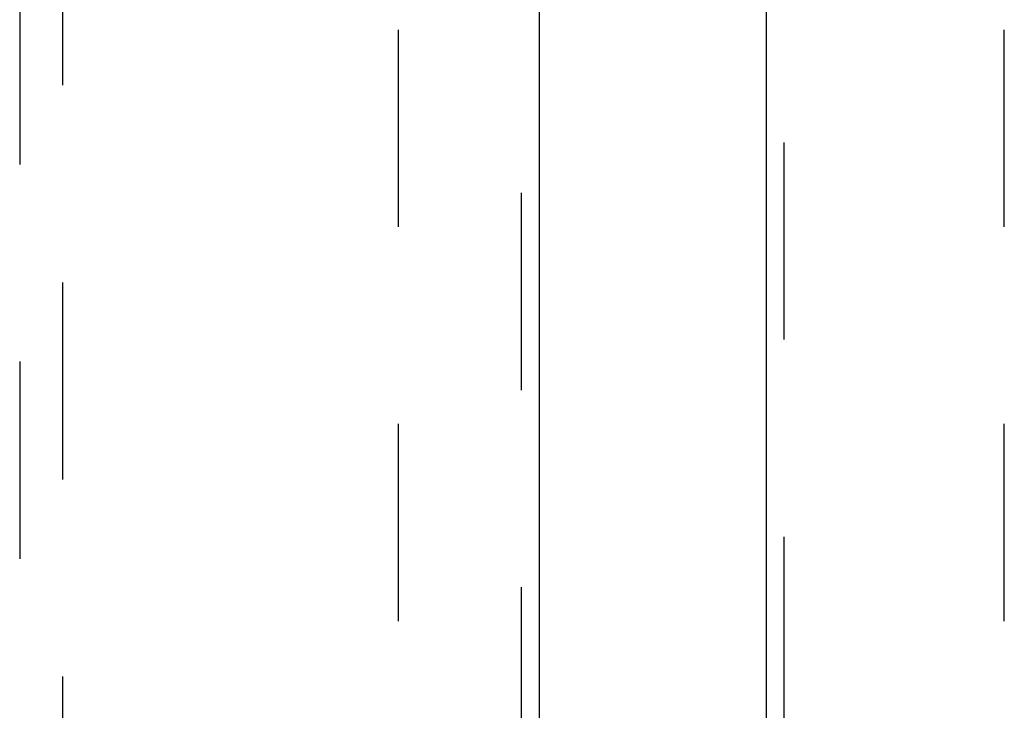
# Model space of a CAD drawing. Header units: inches. Extents: x 0 to 207, y 0 to 134.
# Tile 54 of 78: x 67.56 to 73.25, y 70.06 to 74.04. Entities that reach past the tile are written whole.
import ezdxf

# ---------------------------------------------------------------- set-up
doc = ezdxf.new("R2010")
doc.units = ezdxf.units.IN
doc.header["$LTSCALE"] = 11.383625
doc.header["$MEASUREMENT"] = 0
doc.linetypes.add('HIDDEN', pattern=[0.2, 0.1, -0.1])
for name, color, linetype in [('DEFAULT_2', 8, 'HIDDEN'), ('LEFTHAND_DOOR_ASSEMBLY', 7, 'CONTINUOUS'), ('RIGHTHAND_DOOR_ASSEMBLY', 7, 'CONTINUOUS')]:
    doc.layers.add(name, color=color, linetype=linetype)

msp = doc.modelspace()

# ---------------------------------------------------------------- linework, layer by layer
at = {"layer": 'DEFAULT_2', "color": 8, "linetype": 'HIDDEN'}
for p, q in [((69.7464, 36.4201), (69.7464, 97.4621)), ((73.2464, 36.4201), (73.2464, 97.4621))]:
    msp.add_line(p, q, dxfattribs=at)
at = {"layer": 'LEFTHAND_DOOR_ASSEMBLY', "color": 8, "linetype": 'HIDDEN'}
for p, q in [((70.4549, 98.0871), (70.4549, 35.7951)), ((67.5589, 97.1136), (67.5589, 69.1119)), ((67.8089, 69.1119), (67.8089, 97.1136))]:
    msp.add_line(p, q, dxfattribs=at)
at = {"layer": 'LEFTHAND_DOOR_ASSEMBLY', "color": 3, "linetype": 'Continuous'}
msp.add_line((70.5589, 98.0871), (70.5589, 35.7951), dxfattribs=at)
at = {"layer": 'RIGHTHAND_DOOR_ASSEMBLY', "color": 8, "linetype": 'HIDDEN'}
msp.add_line((71.9754, 58.5361), (71.9754, 75.3461), dxfattribs=at)
at = {"layer": 'RIGHTHAND_DOOR_ASSEMBLY', "color": 3, "linetype": 'Continuous'}
msp.add_line((71.8714, 75.1911), (71.8714, 58.6911), dxfattribs=at)

doc.saveas('drawing.dxf')
